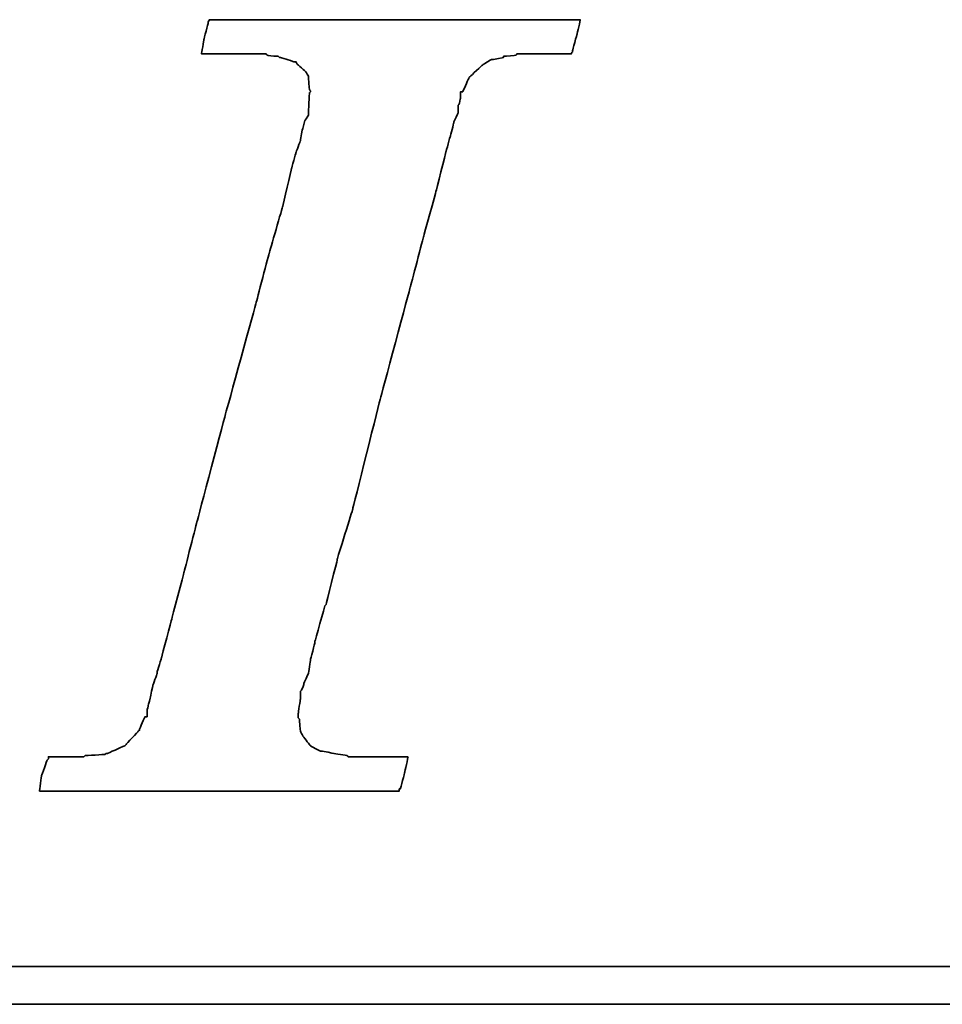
# Model space of a CAD drawing. Header units: millimetres. Extents: x -51 to 291, y -54 to 83.
# Tile 31 of 99: x 97.35 to 98.91, y 1.77 to 3.44. Entities that reach past the tile are written whole.
import ezdxf

# ---------------------------------------------------------------- set-up
doc = ezdxf.new("R2010")
doc.units = ezdxf.units.MM
doc.layers.add('DIM', color=4, linetype='Continuous')
doc.layers.add('layer 1', color=7, linetype='Continuous')

# ---------------------------------------------------------------- blocks, each defined once
blk = doc.blocks.new('TBI MOTION logo(完整正式版)')
at = {"layer": 'layer 1', "color": 22, "lineweight": 35}
for points, knots in [([(-40.59125, -7.94375), (-40.59125, -7.94375), (-40.97375, -7.94375), (-40.97375, -7.94375), (-40.97375, -7.94375), (-40.97375, -7.94375), (-41.38125, -7.94375), (-41.38125, -7.94375), (-41.38125, -7.94375), (-41.38125, -7.94375), (-41.54875, -7.94375), (-41.54875, -7.94375), (-41.54875, -7.94375), (-41.54875, -7.94375), (-41.59875, -7.94375), (-41.59875, -7.94375), (-41.59875, -7.94375), (-41.59875, -7.94375), (-41.88375, -7.94375), (-41.88375, -7.94375), (-41.88375, -7.94375), (-41.88375, -7.94375), (-41.90875, -7.91875), (-41.90875, -7.91875), (-41.90875, -7.91875), (-41.90875, -7.91875), (-42.19875, -7.87125), (-42.19875, -7.87125), (-42.19875, -7.87125), (-42.19875, -7.87125), (-42.43875, -7.82375), (-42.43875, -7.82375), (-42.43875, -7.82375), (-42.43875, -7.82375), (-42.45875, -7.82375), (-42.45875, -7.82375), (-42.45875, -7.82375), (-42.45875, -7.82375), (-42.48625, -7.82375), (-42.48625, -7.82375), (-42.48625, -7.82375), (-42.48625, -7.82375), (-42.67625, -7.72375), (-42.67625, -7.72375), (-42.67625, -7.72375), (-42.67625, -7.72375), (-42.70125, -7.70375), (-42.70125, -7.70375), (-42.70125, -7.70375), (-42.70125, -7.70375), (-42.72375, -7.67875), (-42.72375, -7.67875), (-42.72375, -7.67875), (-42.72375, -7.67875), (-42.86875, -7.48875), (-42.86875, -7.48875), (-42.86875, -7.48875), (-42.86875, -7.48875), (-42.89375, -7.43875), (-42.89375, -7.43875), (-42.89375, -7.43875), (-42.89375, -7.43875), (-42.91875, -7.38875), (-42.91875, -7.38875), (-42.91875, -7.38875), (-42.91875, -7.38875), (-42.93875, -7.12875), (-42.93875, -7.12875), (-42.93875, -7.12875), (-42.93875, -7.12875), (-42.96375, -7.10375), (-42.96375, -7.10375), (-42.96375, -7.10375), (-42.96375, -7.10375), (-42.96375, -7.05375), (-42.96375, -7.05375), (-42.96375, -7.05375), (-42.96375, -7.05375), (-42.96375, -7.00875), (-42.96375, -7.00875), (-42.96375, -7.00875), (-42.96375, -7.00875), (-42.91875, -6.69625), (-42.91875, -6.69625), (-42.91875, -6.69625), (-42.91875, -6.69625), (-42.91875, -6.62375), (-42.91875, -6.62375), (-42.91875, -6.62375), (-42.91875, -6.62375), (-42.91875, -6.59625), (-42.91875, -6.59625), (-42.91875, -6.59625), (-42.91875, -6.59625), (-42.91875, -6.57375), (-42.91875, -6.57375), (-42.91875, -6.57375), (-42.91875, -6.57375), (-42.91875, -6.52875), (-42.91875, -6.52875), (-42.91875, -6.52875), (-42.91875, -6.52875), (-42.89375, -6.50375), (-42.89375, -6.50375), (-42.89375, -6.50375), (-42.89375, -6.50375), (-42.84375, -6.38375), (-42.84375, -6.38375), (-42.84375, -6.38375), (-42.84375, -6.38375), (-42.84375, -6.35875), (-42.84375, -6.35875), (-42.84375, -6.35875), (-42.84375, -6.35875), (-42.74625, -6.14375), (-42.74625, -6.14375), (-42.74625, -6.14375), (-42.74625, -6.14375), (-42.70125, -5.85375), (-42.70125, -5.85375), (-42.70125, -5.85375), (-42.70125, -5.85375), (-42.60375, -5.47125), (-42.60375, -5.47125), (-42.60375, -5.47125), (-42.60375, -5.47125), (-42.60375, -5.44875), (-42.60375, -5.44875), (-42.60375, -5.44875), (-42.60375, -5.44875), (-42.38875, -4.67875), (-42.38875, -4.67875), (-42.38875, -4.67875), (-42.38875, -4.67875), (-42.36375, -4.65375), (-42.36375, -4.65375), (-42.36375, -4.65375), (-42.36375, -4.65375), (-42.12375, -3.69625), (-42.12375, -3.69625), (-42.12375, -3.69625), (-42.12375, -3.69625), (-42.12375, -3.67374), (-42.12375, -3.67374), (-42.12375, -3.67374), (-42.12375, -3.67374), (-41.78875, -2.59374), (-41.78875, -2.59374), (-41.78875, -2.59374), (-41.78875, -2.59374), (-41.18875, -0.19375), (-41.18875, -0.19375), (-41.18875, -0.19375), (-41.18875, -0.19375), (-40.54375, 2.20624), (-40.54375, 2.20624), (-40.54375, 2.20624), (-40.54375, 2.20624), (-40.25375, 3.30875), (-40.25375, 3.30875), (-40.25375, 3.30875), (-40.25375, 3.30875), (-39.98875, 4.27125), (-39.98875, 4.27125), (-39.98875, 4.27125), (-39.98875, 4.27125), (-39.77375, 5.13125), (-39.77375, 5.13125), (-39.77375, 5.13125), (-39.77375, 5.13125), (-39.67875, 5.47125), (-39.67875, 5.47125), (-39.67875, 5.47125), (-39.67875, 5.47125), (-39.60375, 5.75625), (-39.60375, 5.75625), (-39.60375, 5.75625), (-39.60375, 5.75625), (-39.60375, 5.78125), (-39.60375, 5.78125), (-39.60375, 5.78125), (-39.60375, 5.78125), (-39.50875, 5.97125), (-39.50875, 5.97125), (-39.50875, 5.97125), (-39.50875, 5.97125), (-39.50875, 6.13875), (-39.50875, 6.13875), (-39.50875, 6.13875), (-39.50875, 6.13875), (-39.48625, 6.16625), (-39.48625, 6.16625), (-39.48625, 6.16625), (-39.48625, 6.16625), (-39.46125, 6.28625), (-39.46125, 6.28625), (-39.46125, 6.28625), (-39.46125, 6.28625), (-39.46125, 6.42625), (-39.46125, 6.42625), (-39.46125, 6.42625), (-39.46125, 6.42625), (-39.41375, 6.42625), (-39.41375, 6.42625), (-39.41375, 6.42625), (-39.41375, 6.42625), (-39.29375, 6.69125), (-39.29375, 6.69125), (-39.29375, 6.69125), (-39.29375, 6.69125), (-39.26875, 6.74125), (-39.26875, 6.74125), (-39.26875, 6.74125), (-39.26875, 6.74125), (-39.24375, 6.76625), (-39.24375, 6.76625), (-39.24375, 6.76625), (-39.24375, 6.76625), (-38.98375, 7.00624), (-38.98375, 7.00624), (-38.98375, 7.00624), (-38.98375, 7.00624), (-38.95625, 7.02624), (-38.95625, 7.02624), (-38.95625, 7.02624), (-38.95625, 7.02624), (-38.78875, 7.12624), (-38.78875, 7.12624), (-38.78875, 7.12624), (-38.78875, 7.12624), (-38.76375, 7.12624), (-38.76375, 7.12624), (-38.76375, 7.12624), (-38.76375, 7.12624), (-38.74375, 7.12624), (-38.74375, 7.12624), (-38.74375, 7.12624), (-38.74375, 7.12624), (-38.52875, 7.17125), (-38.52875, 7.17125), (-38.52875, 7.17125), (-38.52875, 7.17125), (-38.52875, 7.19624), (-38.52875, 7.19624), (-38.52875, 7.19624), (-38.52875, 7.19624), (-38.50375, 7.19624), (-38.50375, 7.19624), (-38.50375, 7.19624), (-38.50375, 7.19624), (-38.26125, 7.21875), (-38.26125, 7.21875), (-38.26125, 7.21875), (-38.26125, 7.21875), (-38.23875, 7.24624), (-38.23875, 7.24624), (-38.23875, 7.24624), (-38.23875, 7.24624), (-38.21625, 7.24624), (-38.21625, 7.24624), (-38.21625, 7.24624), (-38.21625, 7.24624), (-38.18875, 7.24624), (-38.18875, 7.24624), (-38.18875, 7.24624), (-38.18875, 7.24624), (-37.90375, 7.24624), (-37.90375, 7.24624), (-37.90375, 7.24624), (-37.90375, 7.24624), (-37.85375, 7.24624), (-37.85375, 7.24624), (-37.85375, 7.24624), (-37.85375, 7.24624), (-37.75875, 7.24624), (-37.75875, 7.24624), (-37.75875, 7.24624), (-37.75875, 7.24624), (-37.42375, 7.24624), (-37.42375, 7.24624), (-37.42375, 7.24624), (-37.42375, 7.24624), (-37.08875, 7.24624), (-37.08875, 7.24624), (-37.08875, 7.24624), (-37.08875, 7.24624), (-37.06375, 7.24624), (-37.06375, 7.24624), (-37.06375, 7.24624), (-37.06375, 7.24624), (-37.06375, 7.26624), (-37.06375, 7.26624), (-37.06375, 7.26624), (-37.06375, 7.26624), (-37.03875, 7.29125), (-37.03875, 7.29125), (-37.03875, 7.29125), (-37.03875, 7.29125), (-37.03875, 7.31625), (-37.03875, 7.31625), (-37.03875, 7.31625), (-37.03875, 7.31625), (-36.94125, 7.67625), (-36.94125, 7.67625), (-36.94125, 7.67625), (-36.94125, 7.67625), (-36.86875, 7.98625), (-36.86875, 7.98625), (-36.86875, 7.98625), (-36.86875, 7.98625), (-36.98875, 7.98625), (-36.98875, 7.98625), (-36.98875, 7.98625), (-36.98875, 7.98625), (-37.42375, 7.98625), (-37.42375, 7.98625), (-37.42375, 7.98625), (-37.42375, 7.98625), (-37.94875, 7.98625), (-37.94875, 7.98625), (-37.94875, 7.98625), (-37.94875, 7.98625), (-38.57375, 7.98625), (-38.57375, 7.98625), (-38.57375, 7.98625), (-38.57375, 7.98625), (-39.29375, 7.98625), (-39.29375, 7.98625), (-39.29375, 7.98625), (-39.29375, 7.98625), (-40.82875, 7.98625), (-40.82875, 7.98625), (-40.82875, 7.98625), (-40.82875, 7.98625), (-42.36375, 7.98625), (-42.36375, 7.98625), (-42.36375, 7.98625), (-42.36375, 7.98625), (-43.08375, 7.98625), (-43.08375, 7.98625), (-43.08375, 7.98625), (-43.08375, 7.98625), (-43.70875, 7.98625), (-43.70875, 7.98625), (-43.70875, 7.98625), (-43.70875, 7.98625), (-44.23375, 7.98625), (-44.23375, 7.98625), (-44.23375, 7.98625), (-44.23375, 7.98625), (-44.66875, 7.98625), (-44.66875, 7.98625), (-44.66875, 7.98625), (-44.66875, 7.98625), (-44.88375, 7.98625), (-44.88375, 7.98625), (-44.88375, 7.98625), (-44.88375, 7.98625), (-44.90875, 7.94125), (-44.90875, 7.94125), (-44.90875, 7.94125), (-44.90875, 7.94125), (-44.90875, 7.91625), (-44.90875, 7.91625), (-44.90875, 7.91625), (-44.90875, 7.91625), (-45.00375, 7.55625), (-45.00375, 7.55625), (-45.00375, 7.55625), (-45.00375, 7.55625), (-45.05375, 7.24624), (-45.05375, 7.24624), (-45.05375, 7.24624), (-45.05375, 7.24624), (-44.61875, 7.24624), (-44.61875, 7.24624), (-44.61875, 7.24624), (-44.61875, 7.24624), (-44.11375, 7.24624), (-44.11375, 7.24624), (-44.11375, 7.24624), (-44.11375, 7.24624), (-43.99375, 7.24624), (-43.99375, 7.24624), (-43.99375, 7.24624), (-43.99375, 7.24624), (-43.94625, 7.24624), (-43.94625, 7.24624), (-43.94625, 7.24624), (-43.94625, 7.24624), (-43.92374, 7.24624), (-43.92374, 7.24624), (-43.92374, 7.24624), (-43.92374, 7.24624), (-43.65875, 7.24624), (-43.65875, 7.24624), (-43.65875, 7.24624), (-43.65875, 7.24624), (-43.63875, 7.21875), (-43.63875, 7.21875), (-43.63875, 7.21875), (-43.63875, 7.21875), (-43.46875, 7.19624), (-43.46875, 7.19624), (-43.46875, 7.19624), (-43.46875, 7.19624), (-43.39875, 7.19624), (-43.39875, 7.19624), (-43.39875, 7.19624), (-43.39875, 7.19624), (-43.37125, 7.17125), (-43.37125, 7.17125), (-43.37125, 7.17125), (-43.37125, 7.17125), (-43.34875, 7.17125), (-43.34875, 7.17125), (-43.34875, 7.17125), (-43.34875, 7.17125), (-43.20375, 7.12624), (-43.20375, 7.12624), (-43.20375, 7.12624), (-43.20375, 7.12624), (-43.05875, 7.07624), (-43.05875, 7.07624), (-43.05875, 7.07624), (-43.05875, 7.07624), (-43.01375, 7.07624), (-43.01375, 7.07624), (-43.01375, 7.07624), (-43.01375, 7.07624), (-42.98875, 7.02624), (-42.98875, 7.02624), (-42.98875, 7.02624), (-42.98875, 7.02624), (-42.79875, 6.86125), (-42.79875, 6.86125), (-42.79875, 6.86125), (-42.79875, 6.86125), (-42.77375, 6.81125), (-42.77375, 6.81125), (-42.77375, 6.81125), (-42.77375, 6.81125), (-42.74625, 6.76625), (-42.74625, 6.76625), (-42.74625, 6.76625), (-42.74625, 6.76625), (-42.72375, 6.47625), (-42.72375, 6.47625), (-42.72375, 6.47625), (-42.72375, 6.47625), (-42.70125, 6.45124), (-42.70125, 6.45124), (-42.70125, 6.45124), (-42.70125, 6.45124), (-42.70125, 6.42625), (-42.70125, 6.42625), (-42.70125, 6.42625), (-42.70125, 6.42625), (-42.72375, 6.40625), (-42.72375, 6.40625), (-42.72375, 6.40625), (-42.72375, 6.40625), (-42.74625, 5.97125), (-42.74625, 5.97125), (-42.74625, 5.97125), (-42.74625, 5.97125), (-42.74625, 5.94625), (-42.74625, 5.94625), (-42.74625, 5.94625), (-42.74625, 5.94625), (-42.74625, 5.92625), (-42.74625, 5.92625), (-42.74625, 5.92625), (-42.74625, 5.92625), (-42.77375, 5.87625), (-42.77375, 5.87625), (-42.77375, 5.87625), (-42.77375, 5.87625), (-42.81875, 5.80625), (-42.81875, 5.80625), (-42.81875, 5.80625), (-42.81875, 5.80625), (-42.86875, 5.63625), (-42.86875, 5.63625), (-42.86875, 5.63625), (-42.86875, 5.63625), (-42.91875, 5.39625), (-42.91875, 5.39625), (-42.91875, 5.39625), (-42.91875, 5.39625), (-42.91875, 5.37124), (-42.91875, 5.37124), (-42.91875, 5.37124), (-42.91875, 5.37124), (-43.01375, 5.10874), (-43.01375, 5.10874), (-43.01375, 5.10874), (-43.01375, 5.10874), (-43.10875, 4.77124), (-43.10875, 4.77124), (-43.10875, 4.77124), (-43.10875, 4.77124), (-43.29875, 3.95625), (-43.29875, 3.95625), (-43.29875, 3.95625), (-43.29875, 3.95625), (-43.58875, 2.95125), (-43.58875, 2.95125), (-43.58875, 2.95125), (-43.58875, 2.95125), (-43.87375, 1.87125), (-43.87375, 1.87125), (-43.87375, 1.87125), (-43.87375, 1.87125), (-44.52625, -0.50374), (-44.52625, -0.50374), (-44.52625, -0.50374), (-44.52625, -0.50374), (-45.14875, -2.85375), (-45.14875, -2.85375), (-45.14875, -2.85375), (-45.14875, -2.85375), (-45.43375, -3.95875), (-45.43375, -3.95875), (-45.43375, -3.95875), (-45.43375, -3.95875), (-45.69875, -4.96875), (-45.69875, -4.96875), (-45.69875, -4.96875), (-45.69875, -4.96875), (-45.91375, -5.78375), (-45.91375, -5.78375), (-45.91375, -5.78375), (-45.91375, -5.78375), (-46.01375, -6.11875), (-46.01375, -6.11875), (-46.01375, -6.11875), (-46.01375, -6.11875), (-46.01375, -6.14375), (-46.01375, -6.14375), (-46.01375, -6.14375), (-46.01375, -6.14375), (-46.10875, -6.40875), (-46.10875, -6.40875), (-46.10875, -6.40875), (-46.10875, -6.40875), (-46.15375, -6.64875), (-46.15375, -6.64875), (-46.15375, -6.64875), (-46.15375, -6.64875), (-46.20375, -6.83875), (-46.20375, -6.83875), (-46.20375, -6.83875), (-46.20375, -6.83875), (-46.22875, -6.93375), (-46.22875, -6.93375), (-46.22875, -6.93375), (-46.22875, -6.93375), (-46.22875, -7.07875), (-46.22875, -7.07875), (-46.22875, -7.07875), (-46.22875, -7.07875), (-46.27375, -7.07875), (-46.27375, -7.07875), (-46.27375, -7.07875), (-46.27375, -7.07875), (-46.39375, -7.34375), (-46.39375, -7.34375), (-46.39375, -7.34375), (-46.39375, -7.34375), (-46.39375, -7.36875), (-46.39375, -7.36875), (-46.39375, -7.36875), (-46.39375, -7.36875), (-46.42125, -7.38875), (-46.42125, -7.38875), (-46.42125, -7.38875), (-46.42125, -7.38875), (-46.68375, -7.67875), (-46.68375, -7.67875), (-46.68375, -7.67875), (-46.68375, -7.67875), (-46.70875, -7.70375), (-46.70875, -7.70375), (-46.70875, -7.70375), (-46.70875, -7.70375), (-46.75375, -7.72375), (-46.75375, -7.72375), (-46.75375, -7.72375), (-46.75375, -7.72375), (-47.08875, -7.87125), (-47.08875, -7.87125), (-47.08875, -7.87125), (-47.08875, -7.87125), (-47.11625, -7.87125), (-47.11625, -7.87125), (-47.11625, -7.87125), (-47.11625, -7.87125), (-47.13875, -7.89375), (-47.13875, -7.89375), (-47.13875, -7.89375), (-47.13875, -7.89375), (-47.56875, -7.91875), (-47.56875, -7.91875), (-47.56875, -7.91875), (-47.56875, -7.91875), (-47.59625, -7.94375), (-47.59625, -7.94375), (-47.59625, -7.94375), (-47.59625, -7.94375), (-47.64375, -7.94375), (-47.64375, -7.94375), (-47.64375, -7.94375), (-47.64375, -7.94375), (-47.73625, -7.94375), (-47.73625, -7.94375), (-47.73625, -7.94375), (-47.73625, -7.94375), (-48.07375, -7.94375), (-48.07375, -7.94375), (-48.07375, -7.94375), (-48.07375, -7.94375), (-48.36125, -7.94375), (-48.36125, -7.94375), (-48.36125, -7.94375), (-48.36125, -7.94375), (-48.36125, -7.96625), (-48.36125, -7.96625), (-48.36125, -7.96625), (-48.36125, -7.96625), (-48.36125, -7.99125), (-48.36125, -7.99125), (-48.36125, -7.99125), (-48.36125, -7.99125), (-48.38875, -8.01375), (-48.38875, -8.01375), (-48.38875, -8.01375), (-48.38875, -8.01375), (-48.50875, -8.34875), (-48.50875, -8.34875), (-48.50875, -8.34875), (-48.50875, -8.34875), (-48.55375, -8.68625), (-48.55375, -8.68625), (-48.55375, -8.68625), (-48.55375, -8.68625), (-48.45875, -8.68625), (-48.45875, -8.68625), (-48.45875, -8.68625), (-48.45875, -8.68625), (-48.07375, -8.68625), (-48.07375, -8.68625), (-48.07375, -8.68625), (-48.07375, -8.68625), (-47.52375, -8.68625), (-47.52375, -8.68625), (-47.52375, -8.68625), (-47.52375, -8.68625), (-46.92375, -8.68625), (-46.92375, -8.68625), (-46.92375, -8.68625), (-46.92375, -8.68625), (-46.25375, -8.68625), (-46.25375, -8.68625), (-46.25375, -8.68625), (-46.25375, -8.68625), (-46.20375, -8.68625), (-46.20375, -8.68625), (-46.20375, -8.68625), (-46.20375, -8.68625), (-44.71375, -8.68625), (-44.71375, -8.68625), (-44.71375, -8.68625), (-44.71375, -8.68625), (-43.22875, -8.68625), (-43.22875, -8.68625), (-43.22875, -8.68625), (-43.22875, -8.68625), (-42.55875, -8.68625), (-42.55875, -8.68625), (-42.55875, -8.68625), (-42.55875, -8.68625), (-42.50875, -8.68625), (-42.50875, -8.68625), (-42.50875, -8.68625), (-42.50875, -8.68625), (-41.93375, -8.68625), (-41.93375, -8.68625), (-41.93375, -8.68625), (-41.93375, -8.68625), (-41.38125, -8.68625), (-41.38125, -8.68625), (-41.38125, -8.68625), (-41.38125, -8.68625), (-40.97375, -8.68625), (-40.97375, -8.68625), (-40.97375, -8.68625), (-40.97375, -8.68625), (-40.78125, -8.68625), (-40.78125, -8.68625), (-40.78125, -8.68625), (-40.78125, -8.68625), (-40.78125, -8.63875), (-40.78125, -8.63875), (-40.78125, -8.63875), (-40.78125, -8.63875), (-40.75875, -8.63875), (-40.75875, -8.63875), (-40.75875, -8.63875), (-40.75875, -8.63875), (-40.66375, -8.27875), (-40.66375, -8.27875), (-40.66375, -8.27875), (-40.66375, -8.27875), (-40.59125, -7.94375), (-40.59125, -7.94375)], [0, 0, 0, 0, 0.00558659, 0.00558659, 0.00558659, 0.0055866, 0.01117318, 0.01117318, 0.01117318, 0.01117319, 0.01675978, 0.01675978, 0.01675978, 0.01675979, 0.02234637, 0.02234637, 0.02234637, 0.02234638, 0.02793296, 0.02793296, 0.02793296, 0.02793297, 0.03351955, 0.03351955, 0.03351955, 0.03351956, 0.03910615, 0.03910615, 0.03910615, 0.03910616, 0.04469274, 0.04469274, 0.04469274, 0.04469275, 0.05027933, 0.05027933, 0.05027933, 0.05027934, 0.05586592, 0.05586592, 0.05586592, 0.05586593, 0.06145251, 0.06145251, 0.06145251, 0.06145252, 0.06703911, 0.06703911, 0.06703911, 0.06703912, 0.0726257, 0.0726257, 0.0726257, 0.07262571, 0.07821229, 0.07821229, 0.07821229, 0.0782123, 0.08379888, 0.08379888, 0.08379888, 0.08379889, 0.08938547, 0.08938547, 0.08938547, 0.08938548, 0.09497207, 0.09497207, 0.09497207, 0.09497208, 0.10055866, 0.10055866, 0.10055866, 0.10055867, 0.10614525, 0.10614525, 0.10614525, 0.10614526, 0.11173184, 0.11173184, 0.11173184, 0.11173185, 0.11731844, 0.11731844, 0.11731844, 0.11731845, 0.12290503, 0.12290503, 0.12290503, 0.12290504, 0.12849162, 0.12849162, 0.12849162, 0.12849163, 0.13407821, 0.13407821, 0.13407821, 0.13407822, 0.1396648, 0.1396648, 0.1396648, 0.13966481, 0.1452514, 0.1452514, 0.1452514, 0.14525141, 0.15083799, 0.15083799, 0.15083799, 0.150838, 0.15642458, 0.15642458, 0.15642458, 0.15642459, 0.16201117, 0.16201117, 0.16201117, 0.16201118, 0.16759777, 0.16759777, 0.16759777, 0.16759778, 0.17318436, 0.17318436, 0.17318436, 0.17318437, 0.17877095, 0.17877095, 0.17877095, 0.17877096, 0.18435754, 0.18435754, 0.18435754, 0.18435755, 0.18994413, 0.18994413, 0.18994413, 0.18994414, 0.19553073, 0.19553073, 0.19553073, 0.19553074, 0.20111732, 0.20111732, 0.20111732, 0.20111733, 0.20670391, 0.20670391, 0.20670391, 0.20670392, 0.2122905, 0.2122905, 0.2122905, 0.21229051, 0.21787709, 0.21787709, 0.21787709, 0.2178771, 0.22346369, 0.22346369, 0.22346369, 0.2234637, 0.22905028, 0.22905028, 0.22905028, 0.22905029, 0.23463687, 0.23463687, 0.23463687, 0.23463688, 0.24022346, 0.24022346, 0.24022346, 0.24022347, 0.24581006, 0.24581006, 0.24581006, 0.24581007, 0.25139665, 0.25139665, 0.25139665, 0.25139666, 0.25698324, 0.25698324, 0.25698324, 0.25698325, 0.26256983, 0.26256983, 0.26256983, 0.26256984, 0.26815642, 0.26815642, 0.26815642, 0.26815643, 0.27374302, 0.27374302, 0.27374302, 0.27374303, 0.27932961, 0.27932961, 0.27932961, 0.27932962, 0.2849162, 0.2849162, 0.2849162, 0.28491621, 0.29050279, 0.29050279, 0.29050279, 0.2905028, 0.29608939, 0.29608939, 0.29608939, 0.2960894, 0.30167598, 0.30167598, 0.30167598, 0.30167599, 0.30726257, 0.30726257, 0.30726257, 0.30726258, 0.31284916, 0.31284916, 0.31284916, 0.31284917, 0.31843575, 0.31843575, 0.31843575, 0.31843576, 0.32402235, 0.32402235, 0.32402235, 0.32402236, 0.32960894, 0.32960894, 0.32960894, 0.32960895, 0.33519553, 0.33519553, 0.33519553, 0.33519554, 0.34078212, 0.34078212, 0.34078212, 0.34078213, 0.34636872, 0.34636872, 0.34636872, 0.34636873, 0.35195531, 0.35195531, 0.35195531, 0.35195532, 0.3575419, 0.3575419, 0.3575419, 0.35754191, 0.36312849, 0.36312849, 0.36312849, 0.3631285, 0.36871508, 0.36871508, 0.36871508, 0.36871509, 0.37430168, 0.37430168, 0.37430168, 0.37430169, 0.37988827, 0.37988827, 0.37988827, 0.37988828, 0.38547486, 0.38547486, 0.38547486, 0.38547487, 0.39106145, 0.39106145, 0.39106145, 0.39106146, 0.39664804, 0.39664804, 0.39664804, 0.39664805, 0.40223464, 0.40223464, 0.40223464, 0.40223465, 0.40782123, 0.40782123, 0.40782123, 0.40782124, 0.41340782, 0.41340782, 0.41340782, 0.41340783, 0.41899441, 0.41899441, 0.41899441, 0.41899442, 0.42458101, 0.42458101, 0.42458101, 0.42458102, 0.4301676, 0.4301676, 0.4301676, 0.43016761, 0.43575419, 0.43575419, 0.43575419, 0.4357542, 0.44134078, 0.44134078, 0.44134078, 0.44134079, 0.44692737, 0.44692737, 0.44692737, 0.44692738, 0.45251397, 0.45251397, 0.45251397, 0.45251398, 0.45810056, 0.45810056, 0.45810056, 0.45810057, 0.46368715, 0.46368715, 0.46368715, 0.46368716, 0.46927374, 0.46927374, 0.46927374, 0.46927375, 0.47486034, 0.47486034, 0.47486034, 0.47486035, 0.48044693, 0.48044693, 0.48044693, 0.48044694, 0.48603352, 0.48603352, 0.48603352, 0.48603353, 0.49162011, 0.49162011, 0.49162011, 0.49162012, 0.4972067, 0.4972067, 0.4972067, 0.49720671, 0.5027933, 0.5027933, 0.5027933, 0.50279331, 0.50837989, 0.50837989, 0.50837989, 0.5083799, 0.51396648, 0.51396648, 0.51396648, 0.51396649, 0.51955307, 0.51955307, 0.51955307, 0.51955308, 0.52513966, 0.52513966, 0.52513966, 0.52513967, 0.53072626, 0.53072626, 0.53072626, 0.53072627, 0.53631285, 0.53631285, 0.53631285, 0.53631286, 0.54189944, 0.54189944, 0.54189944, 0.54189945, 0.54748603, 0.54748603, 0.54748603, 0.54748604, 0.55307263, 0.55307263, 0.55307263, 0.55307264, 0.55865922, 0.55865922, 0.55865922, 0.55865923, 0.56424581, 0.56424581, 0.56424581, 0.56424582, 0.5698324, 0.5698324, 0.5698324, 0.56983241, 0.57541899, 0.57541899, 0.57541899, 0.575419, 0.58100559, 0.58100559, 0.58100559, 0.5810056, 0.58659218, 0.58659218, 0.58659218, 0.58659219, 0.59217877, 0.59217877, 0.59217877, 0.59217878, 0.59776536, 0.59776536, 0.59776536, 0.59776537, 0.60335196, 0.60335196, 0.60335196, 0.60335197, 0.60893855, 0.60893855, 0.60893855, 0.60893856, 0.61452514, 0.61452514, 0.61452514, 0.61452515, 0.62011173, 0.62011173, 0.62011173, 0.62011174, 0.62569832, 0.62569832, 0.62569832, 0.62569833, 0.63128492, 0.63128492, 0.63128492, 0.63128493, 0.63687151, 0.63687151, 0.63687151, 0.63687152, 0.6424581, 0.6424581, 0.6424581, 0.64245811, 0.64804469, 0.64804469, 0.64804469, 0.6480447, 0.65363128, 0.65363128, 0.65363128, 0.65363129, 0.65921788, 0.65921788, 0.65921788, 0.65921789, 0.66480447, 0.66480447, 0.66480447, 0.66480448, 0.67039106, 0.67039106, 0.67039106, 0.67039107, 0.67597765, 0.67597765, 0.67597765, 0.67597766, 0.68156425, 0.68156425, 0.68156425, 0.68156426, 0.68715084, 0.68715084, 0.68715084, 0.68715085, 0.69273743, 0.69273743, 0.69273743, 0.69273744, 0.69832402, 0.69832402, 0.69832402, 0.69832403, 0.70391061, 0.70391061, 0.70391061, 0.70391062, 0.70949721, 0.70949721, 0.70949721, 0.70949722, 0.7150838, 0.7150838, 0.7150838, 0.71508381, 0.72067039, 0.72067039, 0.72067039, 0.7206704, 0.72625698, 0.72625698, 0.72625698, 0.72625699, 0.73184358, 0.73184358, 0.73184358, 0.73184359, 0.73743017, 0.73743017, 0.73743017, 0.73743018, 0.74301676, 0.74301676, 0.74301676, 0.74301677, 0.74860335, 0.74860335, 0.74860335, 0.74860336, 0.75418994, 0.75418994, 0.75418994, 0.75418995, 0.75977654, 0.75977654, 0.75977654, 0.75977655, 0.76536313, 0.76536313, 0.76536313, 0.76536314, 0.77094972, 0.77094972, 0.77094972, 0.77094973, 0.77653631, 0.77653631, 0.77653631, 0.77653632, 0.78212291, 0.78212291, 0.78212291, 0.78212292, 0.7877095, 0.7877095, 0.7877095, 0.78770951, 0.79329609, 0.79329609, 0.79329609, 0.7932961, 0.79888268, 0.79888268, 0.79888268, 0.79888269, 0.80446927, 0.80446927, 0.80446927, 0.80446928, 0.81005587, 0.81005587, 0.81005587, 0.81005588, 0.81564246, 0.81564246, 0.81564246, 0.81564247, 0.82122905, 0.82122905, 0.82122905, 0.82122906, 0.82681564, 0.82681564, 0.82681564, 0.82681565, 0.83240223, 0.83240223, 0.83240223, 0.83240224, 0.83798883, 0.83798883, 0.83798883, 0.83798884, 0.84357542, 0.84357542, 0.84357542, 0.84357543, 0.84916201, 0.84916201, 0.84916201, 0.84916202, 0.8547486, 0.8547486, 0.8547486, 0.85474861, 0.8603352, 0.8603352, 0.8603352, 0.86033521, 0.86592179, 0.86592179, 0.86592179, 0.8659218, 0.87150838, 0.87150838, 0.87150838, 0.87150839, 0.87709497, 0.87709497, 0.87709497, 0.87709498, 0.88268156, 0.88268156, 0.88268156, 0.88268157, 0.88826816, 0.88826816, 0.88826816, 0.88826817, 0.89385475, 0.89385475, 0.89385475, 0.89385476, 0.89944134, 0.89944134, 0.89944134, 0.89944135, 0.90502793, 0.90502793, 0.90502793, 0.90502794, 0.91061453, 0.91061453, 0.91061453, 0.91061454, 0.91620112, 0.91620112, 0.91620112, 0.91620113, 0.92178771, 0.92178771, 0.92178771, 0.92178772, 0.9273743, 0.9273743, 0.9273743, 0.92737431, 0.93296089, 0.93296089, 0.93296089, 0.9329609, 0.93854749, 0.93854749, 0.93854749, 0.9385475, 0.94413408, 0.94413408, 0.94413408, 0.94413409, 0.94972067, 0.94972067, 0.94972067, 0.94972068, 0.95530726, 0.95530726, 0.95530726, 0.95530727, 0.96089385, 0.96089385, 0.96089385, 0.96089386, 0.96648045, 0.96648045, 0.96648045, 0.96648046, 0.97206704, 0.97206704, 0.97206704, 0.97206705, 0.97765363, 0.97765363, 0.97765363, 0.97765364, 0.98324022, 0.98324022, 0.98324022, 0.98324023, 0.98882682, 0.98882682, 0.98882682, 0.98882683, 0.99441341, 0.99441341, 0.99441341, 0.99441342, 1, 1, 1, 1]), ([(75.90875, -9.47875), (75.90875, -9.47875), (75.90875, -12.28625), (75.90875, -12.28625), (75.90875, -12.28625), (75.90875, -12.28625), (75.90875, -12.47875), (75.90875, -12.47875), (75.90875, -12.47875), (75.90875, -12.47875), (75.71625, -12.47875), (75.71625, -12.47875), (75.71625, -12.47875), (75.71625, -12.47875), (-88.32875, -12.47875), (-88.32875, -12.47875), (-88.32875, -12.47875), (-88.32875, -12.47875), (-88.32875, -13.29375), (-88.32875, -13.29375), (-88.32875, -13.29375), (-88.32875, -13.29375), (82.89125, -13.29375), (82.89125, -13.29375), (82.89125, -13.29375), (82.89125, -13.29375), (75.90875, -9.47875), (75.90875, -9.47875)], [0, 0, 0, 0, 0.14285714, 0.14285714, 0.14285714, 0.14285715, 0.28571429, 0.28571429, 0.28571429, 0.2857143, 0.42857143, 0.42857143, 0.42857143, 0.42857144, 0.57142857, 0.57142857, 0.57142857, 0.57142858, 0.71428571, 0.71428571, 0.71428571, 0.71428572, 0.85714286, 0.85714286, 0.85714286, 0.85714287, 1, 1, 1, 1])]:
    blk.add_open_spline(points, degree=3, knots=knots, dxfattribs=at)

msp = doc.modelspace()

# ---------------------------------------------------------------- block references
at = {"layer": 'DIM', "color": 7, "xscale": 0.0784079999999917, "yscale": 0.0784079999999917, "zscale": 0.0784079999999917}
msp.add_blockref('TBI MOTION logo(完整正式版)', (101.1927, 2.8126), dxfattribs=at)

doc.saveas('drawing.dxf')
